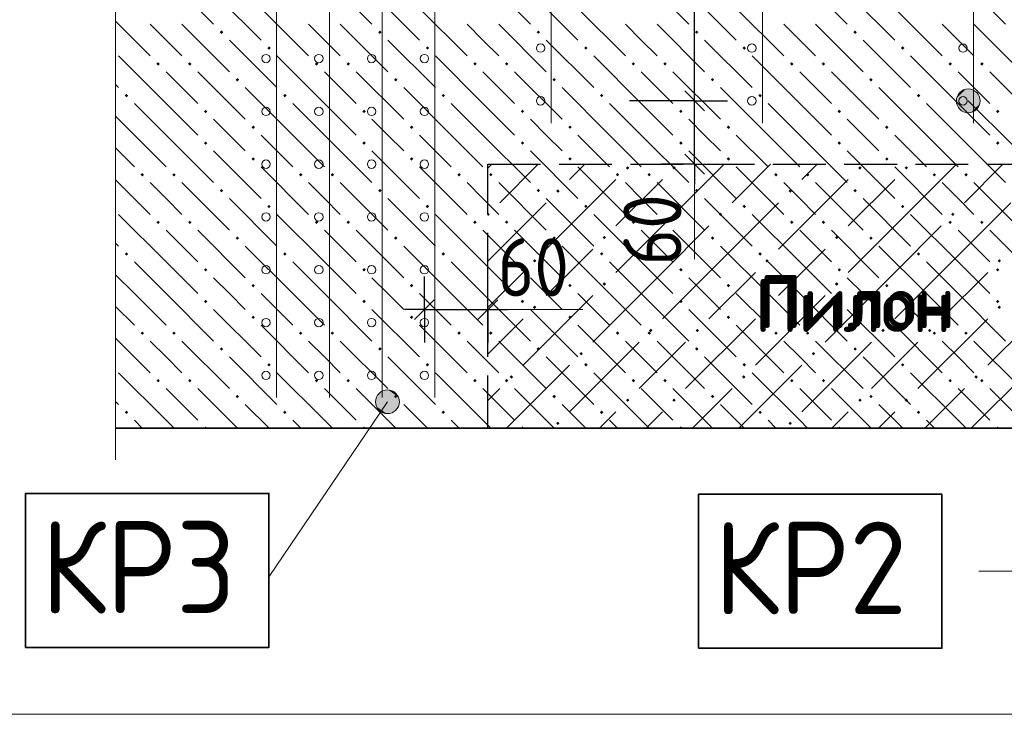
# Model space of a CAD drawing. Header units: millimetres. Extents: x 0 to 50400, y 0 to 35640.
# Tile 38 of 52: x 4166 to 8642, y 27123 to 30281. Entities that reach past the tile are written whole.
import ezdxf

# ---------------------------------------------------------------- set-up
doc = ezdxf.new("R2010")
doc.units = ezdxf.units.MM
doc.linetypes.add('______2', pattern=[324, 240, -84])
for name, color, linetype, lineweight in [('Standard', 7, 'Continuous', 25), ('ЖБ Перекрытие верхний уровень', 7, 'Continuous', 35), ('ЖБ Пилон', 7, 'Continuous', 35), ('Общий01', 7, 'Continuous', 13), ('Размерная линия_ общее', 7, 'Continuous', 13), ('Текст_ общее', 7, 'Continuous', 25)]:
    doc.layers.add(name, color=color, linetype=linetype, lineweight=lineweight)
doc.layers.add('Вспомогательная арматура', color=7, linetype='Continuous', lineweight=18, true_color=0x656565)
doc.layers.add('Поперечная арматура', color=7, linetype='Continuous', lineweight=18, true_color=0x5a2814)
doc.layers.add('Размерная выноска', color=7, linetype='Continuous')
doc.styles.add('ISOCPEUR', font='txt')

msp = doc.modelspace()

# ---------------------------------------------------------------- hatches: boundary and pattern name
at = {"layer": 'Standard', "linetype": 'Continuous', "lineweight": 13, "transparency": 33554687}
for points in [[(6921.5, 29607.5), (6929.3, 29615.3), (6937.1, 29607.5), (6929.3, 29599.7)], [(7132.7, 29607.5), (7140.5, 29615.3), (7148.3, 29607.5), (7140.5, 29599.7)], [(7977.5, 29607.5), (7985.3, 29615.3), (7993.1, 29607.5), (7985.3, 29599.7)], [(8188.7, 29607.5), (8196.5, 29615.3), (8204.3, 29607.5), (8196.5, 29599.7)], [(6604.7, 29501.9), (6612.5, 29509.7), (6620.3, 29501.9), (6612.5, 29494.1)], [(7660.7, 29501.9), (7668.5, 29509.7), (7676.3, 29501.9), (7668.5, 29494.1)], [(6294, 29402.4), (6295.7, 29404.1), (6303.5, 29396.3), (6295.7, 29388.5), (6294, 29390.2)], [(7343.9, 29396.3), (7351.7, 29404.1), (7359.5, 29396.3), (7351.7, 29388.5)], [(8399.9, 29396.3), (8407.7, 29404.1), (8415.5, 29396.3), (8407.7, 29388.5)], [(6815.9, 29290.7), (6823.7, 29298.5), (6831.5, 29290.7), (6823.7, 29282.9)], [(7871.9, 29290.7), (7879.7, 29298.5), (7887.5, 29290.7), (7879.7, 29282.9)], [(6499.1, 29185.1), (6506.9, 29192.9), (6514.7, 29185.1), (6506.9, 29177.3)], [(7555.1, 29185.1), (7562.9, 29192.9), (7570.7, 29185.1), (7562.9, 29177.3)], [(8611.1, 29185.1), (8618.9, 29192.9), (8626.7, 29185.1), (8618.9, 29177.3)], [(6815.9, 29079.5), (6823.7, 29087.3), (6831.5, 29079.5), (6823.7, 29071.7)], [(7871.9, 29079.5), (7879.7, 29087.3), (7887.5, 29079.5), (7879.7, 29071.7)], [(6499.1, 28973.9), (6506.9, 28981.7), (6514.7, 28973.9), (6506.9, 28966.1)], [(7555.1, 28973.9), (7562.9, 28981.7), (7570.7, 28973.9), (7562.9, 28966.1)], [(8611.1, 28973.9), (8618.9, 28981.7), (8626.7, 28973.9), (8618.9, 28966.1)], [(7027.1, 28868.3), (7034.9, 28876.1), (7042.7, 28868.3), (7034.9, 28860.5)], [(7238.3, 28868.3), (7246.1, 28876.1), (7253.9, 28868.3), (7246.1, 28860.5)], [(8083.1, 28868.3), (8090.9, 28876.1), (8098.7, 28868.3), (8090.9, 28860.5)], [(8294.3, 28868.3), (8302.1, 28876.1), (8309.9, 28868.3), (8302.1, 28860.5)], [(6710.3, 28762.7), (6718.1, 28770.5), (6725.9, 28762.7), (6718.1, 28754.9)], [(7766.3, 28762.7), (7774.1, 28770.5), (7781.9, 28762.7), (7774.1, 28754.9)], [(6393.5, 28657.1), (6401.3, 28664.9), (6409.1, 28657.1), (6401.3, 28649.3)], [(7449.5, 28657.1), (7457.3, 28664.9), (7465.1, 28657.1), (7457.3, 28649.3)], [(8505.5, 28657.1), (8513.3, 28664.9), (8521.1, 28657.1), (8513.3, 28649.3)], [(6921.5, 28551.5), (6929.3, 28559.3), (6937.1, 28551.5), (6929.3, 28543.7)], [(7132.7, 28551.5), (7140.5, 28559.3), (7148.3, 28551.5), (7140.5, 28543.7)], [(7977.5, 28551.5), (7985.3, 28559.3), (7993.1, 28551.5), (7985.3, 28543.7)], [(8188.7, 28551.5), (8196.5, 28559.3), (8204.3, 28551.5), (8196.5, 28543.7)], [(6604.7, 28445.9), (6612.5, 28453.7), (6620.3, 28445.9), (6612.5, 28438.1)], [(7660.7, 28445.9), (7668.5, 28453.7), (7676.3, 28445.9), (7668.5, 28438.1)]]:
    msp.add_hatch(color=7, dxfattribs=at).paths.add_polyline_path(points, flags=16)
at = {"layer": 'ЖБ Перекрытие верхний уровень', "linetype": 'Continuous', "lineweight": 18, "transparency": 33554687}
for points in [[(5075.9, 30224.3), (5083.7, 30232.1), (5091.5, 30224.3), (5083.7, 30216.5)], [(5795.9, 30224.3), (5803.7, 30232.1), (5811.5, 30224.3), (5803.7, 30216.5)], [(6515.9, 30224.3), (6523.7, 30232.1), (6531.5, 30224.3), (6523.7, 30216.5)], [(7235.9, 30224.3), (7243.7, 30232.1), (7251.5, 30224.3), (7243.7, 30216.5)], [(7955.9, 30224.3), (7963.7, 30232.1), (7971.5, 30224.3), (7963.7, 30216.5)], [(5291.9, 30152.3), (5299.7, 30160.1), (5307.5, 30152.3), (5299.7, 30144.5)], [(6011.9, 30152.3), (6019.7, 30160.1), (6027.5, 30152.3), (6019.7, 30144.5)], [(6731.9, 30152.3), (6739.7, 30160.1), (6747.5, 30152.3), (6739.7, 30144.5)], [(7451.9, 30152.3), (7459.7, 30160.1), (7467.5, 30152.3), (7459.7, 30144.5)], [(8171.9, 30152.3), (8179.7, 30160.1), (8187.5, 30152.3), (8179.7, 30144.5)], [(4787.9, 30080.3), (4795.7, 30088.1), (4803.5, 30080.3), (4795.7, 30072.5)], [(4931.9, 30080.3), (4939.7, 30088.1), (4947.5, 30080.3), (4939.7, 30072.5)], [(5507.9, 30080.3), (5515.7, 30088.1), (5523.5, 30080.3), (5515.7, 30072.5)], [(5651.9, 30080.3), (5659.7, 30088.1), (5667.5, 30080.3), (5659.7, 30072.5)], [(6227.9, 30080.3), (6235.7, 30088.1), (6243.5, 30080.3), (6235.7, 30072.5)], [(6371.9, 30080.3), (6379.7, 30088.1), (6387.5, 30080.3), (6379.7, 30072.5)], [(6947.9, 30080.3), (6955.7, 30088.1), (6963.5, 30080.3), (6955.7, 30072.5)], [(7091.9, 30080.3), (7099.7, 30088.1), (7107.5, 30080.3), (7099.7, 30072.5)], [(7667.9, 30080.3), (7675.7, 30088.1), (7683.5, 30080.3), (7675.7, 30072.5)], [(7811.9, 30080.3), (7819.7, 30088.1), (7827.5, 30080.3), (7819.7, 30072.5)], [(8387.9, 30080.3), (8395.7, 30088.1), (8403.5, 30080.3), (8395.7, 30072.5)], [(8531.9, 30080.3), (8539.7, 30088.1), (8547.5, 30080.3), (8539.7, 30072.5)], [(5147.9, 30008.3), (5155.7, 30016.1), (5163.5, 30008.3), (5155.7, 30000.5)], [(5867.9, 30008.3), (5875.7, 30016.1), (5883.5, 30008.3), (5875.7, 30000.5)], [(6587.9, 30008.3), (6595.7, 30016.1), (6603.5, 30008.3), (6595.7, 30000.5)], [(7307.9, 30008.3), (7315.7, 30016.1), (7323.5, 30008.3), (7315.7, 30000.5)], [(8027.9, 30008.3), (8035.7, 30016.1), (8043.5, 30008.3), (8035.7, 30000.5)], [(4643.9, 29936.3), (4651.7, 29944.1), (4659.5, 29936.3), (4651.7, 29928.5)], [(5363.9, 29936.3), (5371.7, 29944.1), (5379.5, 29936.3), (5371.7, 29928.5)], [(6083.9, 29936.3), (6091.7, 29944.1), (6099.5, 29936.3), (6091.7, 29928.5)], [(6803.9, 29936.3), (6811.7, 29944.1), (6819.5, 29936.3), (6811.7, 29928.5)], [(7523.9, 29936.3), (7531.7, 29944.1), (7539.5, 29936.3), (7531.7, 29928.5)], [(8243.9, 29936.3), (8251.7, 29944.1), (8259.5, 29936.3), (8251.7, 29928.5)], [(5003.9, 29864.3), (5011.7, 29872.1), (5019.5, 29864.3), (5011.7, 29856.5)], [(5723.9, 29864.3), (5731.7, 29872.1), (5739.5, 29864.3), (5731.7, 29856.5)], [(6443.9, 29864.3), (6451.7, 29872.1), (6459.5, 29864.3), (6451.7, 29856.5)], [(7163.9, 29864.3), (7171.7, 29872.1), (7179.5, 29864.3), (7171.7, 29856.5)], [(7883.9, 29864.3), (7891.7, 29872.1), (7899.5, 29864.3), (7891.7, 29856.5)], [(8603.9, 29864.3), (8611.7, 29872.1), (8619.5, 29864.3), (8611.7, 29856.5)], [(5219.9, 29792.3), (5227.7, 29800.1), (5235.5, 29792.3), (5227.7, 29784.5)], [(5939.9, 29792.3), (5947.7, 29800.1), (5955.5, 29792.3), (5947.7, 29784.5)], [(6659.9, 29792.3), (6667.7, 29800.1), (6675.5, 29792.3), (6667.7, 29784.5)], [(7379.9, 29792.3), (7387.7, 29800.1), (7395.5, 29792.3), (7387.7, 29784.5)], [(8099.9, 29792.3), (8107.7, 29800.1), (8115.5, 29792.3), (8107.7, 29784.5)], [(5003.9, 29720.3), (5011.7, 29728.1), (5019.5, 29720.3), (5011.7, 29712.5)], [(5723.9, 29720.3), (5731.7, 29728.1), (5739.5, 29720.3), (5731.7, 29712.5)], [(6443.9, 29720.3), (6451.7, 29728.1), (6459.5, 29720.3), (6451.7, 29712.5)], [(7163.9, 29720.3), (7171.7, 29728.1), (7179.5, 29720.3), (7171.7, 29712.5)], [(7883.9, 29720.3), (7891.7, 29728.1), (7899.5, 29720.3), (7891.7, 29712.5)], [(8603.9, 29720.3), (8611.7, 29728.1), (8619.5, 29720.3), (8611.7, 29712.5)], [(5219.9, 29648.3), (5227.7, 29656.1), (5235.5, 29648.3), (5227.7, 29640.5)], [(5939.9, 29648.3), (5947.7, 29656.1), (5955.5, 29648.3), (5947.7, 29640.5)], [(6659.9, 29648.3), (6667.7, 29656.1), (6675.5, 29648.3), (6667.7, 29640.5)], [(7379.9, 29648.3), (7387.7, 29656.1), (7395.5, 29648.3), (7387.7, 29640.5)], [(8099.9, 29648.3), (8107.7, 29656.1), (8115.5, 29648.3), (8107.7, 29640.5)], [(4715.9, 29576.3), (4723.7, 29584.1), (4731.5, 29576.3), (4723.7, 29568.5)], [(4859.9, 29576.3), (4867.7, 29584.1), (4875.5, 29576.3), (4867.7, 29568.5)], [(5435.9, 29576.3), (5443.7, 29584.1), (5451.5, 29576.3), (5443.7, 29568.5)], [(5579.9, 29576.3), (5587.7, 29584.1), (5595.5, 29576.3), (5587.7, 29568.5)], [(6155.9, 29576.3), (6163.7, 29584.1), (6171.5, 29576.3), (6163.7, 29568.5)], [(6299.9, 29576.3), (6307.7, 29584.1), (6315.5, 29576.3), (6307.7, 29568.5)], [(6875.9, 29576.3), (6883.7, 29584.1), (6891.5, 29576.3), (6883.7, 29568.5)], [(7019.9, 29576.3), (7027.7, 29584.1), (7035.5, 29576.3), (7027.7, 29568.5)], [(7595.9, 29576.3), (7603.7, 29584.1), (7611.5, 29576.3), (7603.7, 29568.5)], [(7739.9, 29576.3), (7747.7, 29584.1), (7755.5, 29576.3), (7747.7, 29568.5)], [(8315.9, 29576.3), (8323.7, 29584.1), (8331.5, 29576.3), (8323.7, 29568.5)], [(8459.9, 29576.3), (8467.7, 29584.1), (8475.5, 29576.3), (8467.7, 29568.5)], [(5075.9, 29504.3), (5083.7, 29512.1), (5091.5, 29504.3), (5083.7, 29496.5)], [(5795.9, 29504.3), (5803.7, 29512.1), (5811.5, 29504.3), (5803.7, 29496.5)], [(6515.9, 29504.3), (6523.7, 29512.1), (6531.5, 29504.3), (6523.7, 29496.5)], [(7235.9, 29504.3), (7243.7, 29512.1), (7251.5, 29504.3), (7243.7, 29496.5)], [(7955.9, 29504.3), (7963.7, 29512.1), (7971.5, 29504.3), (7963.7, 29496.5)], [(5291.9, 29432.3), (5299.7, 29440.1), (5307.5, 29432.3), (5299.7, 29424.5)], [(6011.9, 29432.3), (6019.7, 29440.1), (6027.5, 29432.3), (6019.7, 29424.5)], [(6731.9, 29432.3), (6739.7, 29440.1), (6747.5, 29432.3), (6739.7, 29424.5)], [(7451.9, 29432.3), (7459.7, 29440.1), (7467.5, 29432.3), (7459.7, 29424.5)], [(8171.9, 29432.3), (8179.7, 29440.1), (8187.5, 29432.3), (8179.7, 29424.5)], [(4787.9, 29360.3), (4795.7, 29368.1), (4803.5, 29360.3), (4795.7, 29352.5)], [(4931.9, 29360.3), (4939.7, 29368.1), (4947.5, 29360.3), (4939.7, 29352.5)], [(5507.9, 29360.3), (5515.7, 29368.1), (5523.5, 29360.3), (5515.7, 29352.5)], [(5651.9, 29360.3), (5659.7, 29368.1), (5667.5, 29360.3), (5659.7, 29352.5)], [(6227.9, 29360.3), (6235.7, 29368.1), (6243.5, 29360.3), (6235.7, 29352.5)], [(6371.9, 29360.3), (6379.7, 29368.1), (6387.5, 29360.3), (6379.7, 29352.5)], [(6947.9, 29360.3), (6955.7, 29368.1), (6963.5, 29360.3), (6955.7, 29352.5)], [(7091.9, 29360.3), (7099.7, 29368.1), (7107.5, 29360.3), (7099.7, 29352.5)], [(7667.9, 29360.3), (7675.7, 29368.1), (7683.5, 29360.3), (7675.7, 29352.5)], [(7811.9, 29360.3), (7819.7, 29368.1), (7827.5, 29360.3), (7819.7, 29352.5)], [(8387.9, 29360.3), (8395.7, 29368.1), (8403.5, 29360.3), (8395.7, 29352.5)], [(8531.9, 29360.3), (8539.7, 29368.1), (8547.5, 29360.3), (8539.7, 29352.5)], [(5147.9, 29288.3), (5155.7, 29296.1), (5163.5, 29288.3), (5155.7, 29280.5)], [(5867.9, 29288.3), (5875.7, 29296.1), (5883.5, 29288.3), (5875.7, 29280.5)], [(6587.9, 29288.3), (6595.7, 29296.1), (6603.5, 29288.3), (6595.7, 29280.5)], [(7307.9, 29288.3), (7315.7, 29296.1), (7323.5, 29288.3), (7315.7, 29280.5)], [(8027.9, 29288.3), (8035.7, 29296.1), (8043.5, 29288.3), (8035.7, 29280.5)], [(4643.9, 29216.3), (4651.7, 29224.1), (4659.5, 29216.3), (4651.7, 29208.5)], [(5363.9, 29216.3), (5371.7, 29224.1), (5379.5, 29216.3), (5371.7, 29208.5)], [(6083.9, 29216.3), (6091.7, 29224.1), (6099.5, 29216.3), (6091.7, 29208.5)], [(6803.9, 29216.3), (6811.7, 29224.1), (6819.5, 29216.3), (6811.7, 29208.5)], [(7523.9, 29216.3), (7531.7, 29224.1), (7539.5, 29216.3), (7531.7, 29208.5)], [(8243.9, 29216.3), (8251.7, 29224.1), (8259.5, 29216.3), (8251.7, 29208.5)], [(5003.9, 29144.3), (5011.7, 29152.1), (5019.5, 29144.3), (5011.7, 29136.5)], [(5723.9, 29144.3), (5731.7, 29152.1), (5739.5, 29144.3), (5731.7, 29136.5)], [(6443.9, 29144.3), (6451.7, 29152.1), (6459.5, 29144.3), (6451.7, 29136.5)], [(7163.9, 29144.3), (7171.7, 29152.1), (7179.5, 29144.3), (7171.7, 29136.5)], [(7883.9, 29144.3), (7891.7, 29152.1), (7899.5, 29144.3), (7891.7, 29136.5)], [(8603.9, 29144.3), (8611.7, 29152.1), (8619.5, 29144.3), (8611.7, 29136.5)], [(5219.9, 29072.3), (5227.7, 29080.1), (5235.5, 29072.3), (5227.7, 29064.5)], [(5939.9, 29072.3), (5947.7, 29080.1), (5955.5, 29072.3), (5947.7, 29064.5)], [(6659.9, 29072.3), (6667.7, 29080.1), (6675.5, 29072.3), (6667.7, 29064.5)], [(7379.9, 29072.3), (7387.7, 29080.1), (7395.5, 29072.3), (7387.7, 29064.5)], [(8099.9, 29072.3), (8107.7, 29080.1), (8115.5, 29072.3), (8107.7, 29064.5)], [(5003.9, 29000.3), (5011.7, 29008.1), (5019.5, 29000.3), (5011.7, 28992.5)], [(5723.9, 29000.3), (5731.7, 29008.1), (5739.5, 29000.3), (5731.7, 28992.5)], [(6443.9, 29000.3), (6451.7, 29008.1), (6459.5, 29000.3), (6451.7, 28992.5)], [(7163.9, 29000.3), (7171.7, 29008.1), (7179.5, 29000.3), (7171.7, 28992.5)], [(7883.9, 29000.3), (7891.7, 29008.1), (7899.5, 29000.3), (7891.7, 28992.5)], [(8603.9, 29000.3), (8611.7, 29008.1), (8619.5, 29000.3), (8611.7, 28992.5)], [(5219.9, 28928.3), (5227.7, 28936.1), (5235.5, 28928.3), (5227.7, 28920.5)], [(5939.9, 28928.3), (5947.7, 28936.1), (5955.5, 28928.3), (5947.7, 28920.5)], [(6659.9, 28928.3), (6667.7, 28936.1), (6675.5, 28928.3), (6667.7, 28920.5)], [(7379.9, 28928.3), (7387.7, 28936.1), (7395.5, 28928.3), (7387.7, 28920.5)], [(8099.9, 28928.3), (8107.7, 28936.1), (8115.5, 28928.3), (8107.7, 28920.5)], [(4715.9, 28856.3), (4723.7, 28864.1), (4731.5, 28856.3), (4723.7, 28848.5)], [(4859.9, 28856.3), (4867.7, 28864.1), (4875.5, 28856.3), (4867.7, 28848.5)], [(5435.9, 28856.3), (5443.7, 28864.1), (5451.5, 28856.3), (5443.7, 28848.5)], [(5579.9, 28856.3), (5587.7, 28864.1), (5595.5, 28856.3), (5587.7, 28848.5)], [(6155.9, 28856.3), (6163.7, 28864.1), (6171.5, 28856.3), (6163.7, 28848.5)], [(6299.9, 28856.3), (6307.7, 28864.1), (6315.5, 28856.3), (6307.7, 28848.5)], [(6875.9, 28856.3), (6883.7, 28864.1), (6891.5, 28856.3), (6883.7, 28848.5)], [(7019.9, 28856.3), (7027.7, 28864.1), (7035.5, 28856.3), (7027.7, 28848.5)], [(7595.9, 28856.3), (7603.7, 28864.1), (7611.5, 28856.3), (7603.7, 28848.5)], [(7739.9, 28856.3), (7747.7, 28864.1), (7755.5, 28856.3), (7747.7, 28848.5)], [(8315.9, 28856.3), (8323.7, 28864.1), (8331.5, 28856.3), (8323.7, 28848.5)], [(8459.9, 28856.3), (8467.7, 28864.1), (8475.5, 28856.3), (8467.7, 28848.5)], [(5075.9, 28784.3), (5083.7, 28792.1), (5091.5, 28784.3), (5083.7, 28776.5)], [(5795.9, 28784.3), (5803.7, 28792.1), (5811.5, 28784.3), (5803.7, 28776.5)], [(6515.9, 28784.3), (6523.7, 28792.1), (6531.5, 28784.3), (6523.7, 28776.5)], [(7235.9, 28784.3), (7243.7, 28792.1), (7251.5, 28784.3), (7243.7, 28776.5)], [(7955.9, 28784.3), (7963.7, 28792.1), (7971.5, 28784.3), (7963.7, 28776.5)], [(5291.9, 28712.3), (5299.7, 28720.1), (5307.5, 28712.3), (5299.7, 28704.5)], [(6011.9, 28712.3), (6019.7, 28720.1), (6027.5, 28712.3), (6019.7, 28704.5)], [(6731.9, 28712.3), (6739.7, 28720.1), (6747.5, 28712.3), (6739.7, 28704.5)], [(7451.9, 28712.3), (7459.7, 28720.1), (7467.5, 28712.3), (7459.7, 28704.5)], [(8171.9, 28712.3), (8179.7, 28720.1), (8187.5, 28712.3), (8179.7, 28704.5)], [(4787.9, 28640.3), (4795.7, 28648.1), (4803.5, 28640.3), (4795.7, 28632.5)], [(4931.9, 28640.3), (4939.7, 28648.1), (4947.5, 28640.3), (4939.7, 28632.5)], [(5507.9, 28640.3), (5515.7, 28648.1), (5523.5, 28640.3), (5515.7, 28632.5)], [(5651.9, 28640.3), (5659.7, 28648.1), (5667.5, 28640.3), (5659.7, 28632.5)], [(6227.9, 28640.3), (6235.7, 28648.1), (6243.5, 28640.3), (6235.7, 28632.5)], [(6371.9, 28640.3), (6379.7, 28648.1), (6387.5, 28640.3), (6379.7, 28632.5)], [(6947.9, 28640.3), (6955.7, 28648.1), (6963.5, 28640.3), (6955.7, 28632.5)], [(7091.9, 28640.3), (7099.7, 28648.1), (7107.5, 28640.3), (7099.7, 28632.5)], [(7667.9, 28640.3), (7675.7, 28648.1), (7683.5, 28640.3), (7675.7, 28632.5)], [(7811.9, 28640.3), (7819.7, 28648.1), (7827.5, 28640.3), (7819.7, 28632.5)], [(8387.9, 28640.3), (8395.7, 28648.1), (8403.5, 28640.3), (8395.7, 28632.5)], [(8531.9, 28640.3), (8539.7, 28648.1), (8547.5, 28640.3), (8539.7, 28632.5)], [(5147.9, 28568.3), (5155.7, 28576.1), (5163.5, 28568.3), (5155.7, 28560.5)], [(5867.9, 28568.3), (5875.7, 28576.1), (5883.5, 28568.3), (5875.7, 28560.5)], [(6587.9, 28568.3), (6595.7, 28576.1), (6603.5, 28568.3), (6595.7, 28560.5)], [(7307.9, 28568.3), (7315.7, 28576.1), (7323.5, 28568.3), (7315.7, 28560.5)], [(8027.9, 28568.3), (8035.7, 28576.1), (8043.5, 28568.3), (8035.7, 28560.5)], [(4643.9, 28496.3), (4651.7, 28504.1), (4659.5, 28496.3), (4651.7, 28488.5)], [(5363.9, 28496.3), (5371.7, 28504.1), (5379.5, 28496.3), (5371.7, 28488.5)], [(6083.9, 28496.3), (6091.7, 28504.1), (6099.5, 28496.3), (6091.7, 28488.5)], [(6803.9, 28496.3), (6811.7, 28504.1), (6819.5, 28496.3), (6811.7, 28488.5)], [(7523.9, 28496.3), (7531.7, 28504.1), (7539.5, 28496.3), (7531.7, 28488.5)], [(8243.9, 28496.3), (8251.7, 28504.1), (8259.5, 28496.3), (8251.7, 28488.5)], [(5003.9, 28424.3), (5011.7, 28432.1), (5019.5, 28424.3)], [(5723.9, 28424.3), (5731.7, 28432.1), (5739.5, 28424.3)], [(6443.9, 28424.3), (6451.7, 28432.1), (6459.5, 28424.3)], [(7163.9, 28424.3), (7171.7, 28432.1), (7179.5, 28424.3)], [(7883.9, 28424.3), (7891.7, 28432.1), (7899.5, 28424.3)], [(8603.9, 28424.3), (8611.7, 28432.1), (8619.5, 28424.3)]]:
    msp.add_hatch(color=7, dxfattribs=at).paths.add_polyline_path(points, flags=16)
at = {"layer": 'Общий01', "linetype": 'Continuous', "lineweight": 13, "transparency": 33554687}
for points in [[(8426.1, 29926), (8464.3, 29964.2), (8439.8, 29950.4)], [(8464.3, 29964.2), (8426.1, 29926), (8426.1, 29898.5)], [(8464.3, 29964.2), (8426.1, 29898.5), (8491.8, 29964.2)], [(8491.8, 29964.2), (8426.1, 29898.5), (8439.8, 29874.1)], [(8491.8, 29964.2), (8439.8, 29874.1), (8516.2, 29950.4)], [(8516.2, 29950.4), (8439.8, 29874.1), (8464.3, 29860.3)], [(8516.2, 29950.4), (8464.3, 29860.3), (8530, 29926)], [(8530, 29926), (8464.3, 29860.3), (8491.8, 29860.3)], [(8530, 29926), (8491.8, 29860.3), (8530, 29898.5)], [(8530, 29898.5), (8491.8, 29860.3), (8516.2, 29874.1)], [(5886.4, 28567.6), (5841.7, 28597.8), (5814.7, 28592.6)], [(5841.7, 28597.8), (5886.4, 28567.6), (5868.3, 28589)], [(5882.7, 28514), (5793.3, 28574.5), (5784.4, 28547.9)], [(5891.6, 28540.6), (5814.7, 28592.6), (5793.3, 28574.5)], [(5891.6, 28540.6), (5793.3, 28574.5), (5882.7, 28514)], [(5886.4, 28567.6), (5814.7, 28592.6), (5891.6, 28540.6)], [(5882.7, 28514), (5784.4, 28547.9), (5861.3, 28495.9)], [(5861.3, 28495.9), (5784.4, 28547.9), (5789.6, 28520.9)], [(5861.3, 28495.9), (5789.6, 28520.9), (5834.3, 28490.6)], [(5834.3, 28490.6), (5789.6, 28520.9), (5807.8, 28499.5)]]:
    msp.add_hatch(color=7, dxfattribs=at).paths.add_polyline_path(points)

# ---------------------------------------------------------------- linework, layer by layer
at = {"layer": 'Standard', "color": 7, "linetype": 'Continuous', "lineweight": -3, "transparency": 33554687}
for p, q in [((7234.3, 29912.2), (7234.3, 30632.2)), ((7234.3, 29624.3), (7234.3, 29912.2)), ((7234.3, 29624.3), (7234.3, 29534.2)), ((6006, 28963.3), (5916, 28963.3)), ((6006, 28963.3), (6294, 28963.3)), ((6294, 28963.3), (6384, 28963.3))]:
    msp.add_line(p, q, dxfattribs=at)
at = {"layer": 'Standard', "color": 7, "linetype": 'Continuous', "lineweight": 25, "transparency": 33554687}
for p, q in [((7279.3, 29867.2), (7189.3, 29957.2)), ((7279.3, 29579.2), (7189.3, 29669.2)), ((5961, 28918.3), (6051, 29008.3)), ((6249, 28918.3), (6339, 29008.3))]:
    msp.add_line(p, q, dxfattribs=at)
at = {"layer": 'Standard', "color": 251, "linetype": 'Continuous', "lineweight": -3, "true_color": 0x656565, "transparency": 33554687}
for p, q in [((7234.3, 29912.2), (7084.3, 29912.2)), ((7234.3, 29912.2), (7384.3, 29912.2)), ((7234.3, 29624.3), (7084.3, 29624.3)), ((7234.3, 29624.3), (7384.3, 29624.3)), ((7234.3, 29624.3), (7234.3, 29624.3)), ((6006, 28963.3), (6006, 29113.3)), ((6294, 28963.3), (6294, 29113.3)), ((6006, 28963.3), (6006, 29011.1)), ((6006, 28963.3), (6006, 28813.3)), ((6294, 28963.3), (6294, 28994)), ((6294, 28963.3), (6294, 28813.3))]:
    msp.add_line(p, q, dxfattribs=at)
at = {"layer": 'Standard', "color": 253, "linetype": 'Continuous', "lineweight": 13, "true_color": 0xa0a0a0, "transparency": 33554687}
for p, q in [((6294, 29605.8), (6312.5, 29624.3)), ((6523.7, 29624.3), (6348.5, 29449.1)), ((6734.9, 29624.3), (6665.3, 29554.7)), ((7087.7, 29343.5), (7368.5, 29624.3)), ((7579.7, 29624.3), (7404.5, 29449.1)), ((7790.9, 29624.3), (7721.3, 29554.7)), ((8143.7, 29343.5), (8424.5, 29624.3)), ((8635.7, 29624.3), (8460.5, 29449.1)), ((6876.5, 29554.7), (6559.7, 29237.9)), ((7087.7, 29554.7), (6876.5, 29343.5)), ((7932.5, 29554.7), (7615.7, 29237.9)), ((8143.7, 29554.7), (7932.5, 29343.5)), ((6294, 29183.4), (6559.7, 29449.1)), ((7298.9, 29132.3), (7615.7, 29449.1)), ((8354.9, 29132.3), (8671.7, 29449.1)), ((7087.7, 29343.5), (6876.5, 29132.3)), ((7298.9, 29343.5), (7087.7, 29132.3)), ((8143.7, 29343.5), (7932.5, 29132.3)), ((8354.9, 29343.5), (8143.7, 29132.3)), ((6665.3, 29132.3), (6770.9, 29237.9)), ((7721.3, 29132.3), (7826.9, 29237.9)), ((6454.1, 29132.3), (6294, 28972.2)), ((6559.7, 29026.7), (6665.3, 29132.3)), ((7087.7, 29132.3), (6770.9, 28815.5)), ((7298.9, 29132.3), (7087.7, 28921.1)), ((7510.1, 29132.3), (7298.9, 28921.1)), ((7615.7, 29026.7), (7721.3, 29132.3)), ((8143.7, 29132.3), (7826.9, 28815.5)), ((8354.9, 29132.3), (8143.7, 28921.1)), ((8566.1, 29132.3), (8354.9, 28921.1)), ((6770.9, 29026.7), (6454.1, 28709.9)), ((7826.9, 29026.7), (7510.1, 28709.9)), ((8882.9, 29026.7), (8566.1, 28709.9)), ((6454.1, 28921.1), (6294, 28761)), ((7510.1, 28921.1), (7193.3, 28604.3)), ((8566.1, 28921.1), (8249.3, 28604.3)), ((6982.1, 28815.5), (6665.3, 28498.7)), ((7087.7, 28709.9), (7193.3, 28815.5)), ((8038.1, 28815.5), (7721.3, 28498.7)), ((8143.7, 28709.9), (8249.3, 28815.5)), ((6665.3, 28709.9), (6379.7, 28424.3)), ((6982.1, 28604.3), (7087.7, 28709.9)), ((7721.3, 28709.9), (7435.7, 28424.3)), ((8038.1, 28604.3), (8143.7, 28709.9)), ((8777.3, 28709.9), (8491.7, 28424.3)), ((6294, 28549.8), (6348.5, 28604.3)), ((7224.5, 28424.3), (7404.5, 28604.3)), ((8280.5, 28424.3), (8460.5, 28604.3)), ((6876.5, 28498.7), (6802.1, 28424.3)), ((7087.7, 28498.7), (7013.3, 28424.3)), ((7932.5, 28498.7), (7858.1, 28424.3)), ((8143.7, 28498.7), (8069.3, 28424.3))]:
    msp.add_line(p, q, dxfattribs=at)
at = {"layer": 'Standard', "color": 254, "linetype": 'Continuous', "lineweight": 18, "true_color": 0xc4c4ff, "transparency": 33554687}
msp.add_lwpolyline([(4122.2, 27123.4), (11569.3, 27123.4), (11569.3, 31675.8), (4122.2, 31675.8), (4122.2, 27123.4)], dxfattribs=at)
at = {"layer": 'Standard', "color": 251, "linetype": 'Continuous', "lineweight": -3, "true_color": 0x656565, "transparency": 33554687}
msp.add_lwpolyline([(7234.3, 29912.2), (7214.5, 29912.2), (7214.5, 29912.2), (6938.4, 29912.2)], dxfattribs=at)
at = {"layer": 'Вспомогательная арматура', "color": 251, "linetype": 'Continuous', "lineweight": 18, "true_color": 0x656565, "transparency": 33554687}
for p, q in [((5334, 30925), (5334, 28563.4)), ((5334, 30925), (5334, 28563.4)), ((5574, 30925), (5574, 28563.4)), ((5574, 30925), (5574, 28563.4)), ((5814, 30925), (5814, 28563.4)), ((5814, 30925), (5814, 28563.4)), ((6054, 30925), (6054, 28563.4)), ((6054, 30925), (6054, 28563.4)), ((6582, 29811.5), (6582, 30733.1)), ((6582, 29811.5), (6582, 30733.1)), ((7542, 29811.5), (7542, 30733.1)), ((7542, 29811.5), (7542, 30733.1)), ((8502, 29811.5), (8502, 30733.1)), ((8502, 29811.5), (8502, 30733.1))]:
    msp.add_line(p, q, dxfattribs=at)
at = {"layer": 'ЖБ Перекрытие верхний уровень', "color": 9, "linetype": 'Continuous', "lineweight": 18, "true_color": 0xc7c7c7, "transparency": 33554687}
for p, q in [((4831.7, 30476.3), (5047.7, 30260.3)), ((5551.7, 30476.3), (5767.7, 30260.3)), ((6271.7, 30476.3), (6487.7, 30260.3)), ((6991.7, 30476.3), (7207.7, 30260.3)), ((7711.7, 30476.3), (7927.7, 30260.3)), ((8431.7, 30476.3), (8647.7, 30260.3)), ((5047.7, 30404.3), (5263.7, 30188.3)), ((5767.7, 30404.3), (5983.7, 30188.3)), ((6487.7, 30404.3), (6703.7, 30188.3)), ((7207.7, 30404.3), (7423.7, 30188.3)), ((7927.7, 30404.3), (8143.7, 30188.3)), ((5263.7, 30332.3), (5479.7, 30116.3)), ((5983.7, 30332.3), (6199.7, 30116.3)), ((6703.7, 30332.3), (6919.7, 30116.3)), ((7423.7, 30332.3), (7639.7, 30116.3)), ((8143.7, 30332.3), (8359.7, 30116.3)), ((4602.2, 30273.9), (4759.7, 30116.3)), ((4831.7, 30188.3), (4759.7, 30260.3)), ((4903.7, 30260.3), (5119.7, 30044.3)), ((5551.7, 30188.3), (5479.7, 30260.3)), ((5623.7, 30260.3), (5839.7, 30044.3)), ((6271.7, 30188.3), (6199.7, 30260.3)), ((6343.7, 30260.3), (6559.7, 30044.3)), ((6991.7, 30188.3), (6919.7, 30260.3)), ((7063.7, 30260.3), (7279.7, 30044.3)), ((7711.7, 30188.3), (7639.7, 30260.3)), ((7783.7, 30260.3), (7999.7, 30044.3)), ((8431.7, 30188.3), (8359.7, 30260.3)), ((8503.7, 30260.3), (8719.7, 30044.3)), ((4903.7, 30116.3), (4831.7, 30188.3)), ((5119.7, 30188.3), (5335.7, 29972.3)), ((5623.7, 30116.3), (5551.7, 30188.3)), ((5839.7, 30188.3), (6055.7, 29972.3)), ((6343.7, 30116.3), (6271.7, 30188.3)), ((6559.7, 30188.3), (6775.7, 29972.3)), ((7063.7, 30116.3), (6991.7, 30188.3)), ((7279.7, 30188.3), (7495.7, 29972.3)), ((7783.7, 30116.3), (7711.7, 30188.3)), ((7999.7, 30188.3), (8215.7, 29972.3)), ((8503.7, 30116.3), (8431.7, 30188.3)), ((4831.7, 29900.3), (4615.7, 30116.3)), ((5551.7, 29900.3), (5335.7, 30116.3)), ((6271.7, 29900.3), (6055.7, 30116.3)), ((6991.7, 29900.3), (6775.7, 30116.3)), ((7711.7, 29900.3), (7495.7, 30116.3)), ((8431.7, 29900.3), (8215.7, 30116.3)), ((4831.7, 30044.3), (4975.7, 29900.3)), ((4975.7, 30044.3), (5191.7, 29828.3)), ((5551.7, 30044.3), (5695.7, 29900.3)), ((5695.7, 30044.3), (5911.7, 29828.3)), ((6271.7, 30044.3), (6415.7, 29900.3)), ((6415.7, 30044.3), (6631.7, 29828.3)), ((6991.7, 30044.3), (7135.7, 29900.3)), ((7135.7, 30044.3), (7351.7, 29828.3)), ((7711.7, 30044.3), (7855.7, 29900.3)), ((7855.7, 30044.3), (8071.7, 29828.3)), ((8431.7, 30044.3), (8575.7, 29900.3)), ((8575.7, 30044.3), (8791.7, 29828.3)), ((4602.2, 29985.9), (4615.7, 29972.3)), ((5407.7, 29756.3), (5191.7, 29972.3)), ((6127.7, 29756.3), (5911.7, 29972.3)), ((6847.7, 29756.3), (6631.7, 29972.3)), ((7567.7, 29756.3), (7351.7, 29972.3)), ((8287.7, 29756.3), (8071.7, 29972.3)), ((4687.7, 29900.3), (4831.7, 29756.3)), ((4831.7, 29900.3), (4975.7, 29756.3)), ((5407.7, 29900.3), (5551.7, 29756.3)), ((5551.7, 29900.3), (5695.7, 29756.3)), ((6127.7, 29900.3), (6271.7, 29756.3)), ((6271.7, 29900.3), (6415.7, 29756.3)), ((6847.7, 29900.3), (6991.7, 29756.3)), ((6991.7, 29900.3), (7135.7, 29756.3)), ((7567.7, 29900.3), (7711.7, 29756.3)), ((7711.7, 29900.3), (7855.7, 29756.3)), ((8287.7, 29900.3), (8431.7, 29756.3)), ((8431.7, 29900.3), (8575.7, 29756.3)), ((4687.7, 29756.3), (4602.2, 29841.9)), ((5119.7, 29756.3), (5047.7, 29828.3)), ((5839.7, 29756.3), (5767.7, 29828.3)), ((6559.7, 29756.3), (6487.7, 29828.3)), ((7279.7, 29756.3), (7207.7, 29828.3)), ((7999.7, 29756.3), (7927.7, 29828.3)), ((4687.7, 29756.3), (4831.7, 29612.3)), ((4831.7, 29756.3), (5047.7, 29540.3)), ((5191.7, 29684.3), (5119.7, 29756.3)), ((5263.7, 29756.3), (5407.7, 29612.3)), ((5407.7, 29756.3), (5551.7, 29612.3)), ((5551.7, 29756.3), (5767.7, 29540.3)), ((5911.7, 29684.3), (5839.7, 29756.3)), ((5983.7, 29756.3), (6127.7, 29612.3)), ((6127.7, 29756.3), (6271.7, 29612.3)), ((6271.7, 29756.3), (6487.7, 29540.3)), ((6631.7, 29684.3), (6559.7, 29756.3)), ((6703.7, 29756.3), (6847.7, 29612.3)), ((6847.7, 29756.3), (6991.7, 29612.3)), ((6991.7, 29756.3), (7207.7, 29540.3)), ((7351.7, 29684.3), (7279.7, 29756.3)), ((7423.7, 29756.3), (7567.7, 29612.3)), ((7567.7, 29756.3), (7711.7, 29612.3)), ((7711.7, 29756.3), (7927.7, 29540.3)), ((8071.7, 29684.3), (7999.7, 29756.3)), ((8143.7, 29756.3), (8287.7, 29612.3)), ((8287.7, 29756.3), (8431.7, 29612.3)), ((8431.7, 29756.3), (8647.7, 29540.3)), ((4602.2, 29697.9), (4687.7, 29612.3)), ((5047.7, 29684.3), (5263.7, 29468.3)), ((5767.7, 29684.3), (5983.7, 29468.3)), ((6487.7, 29684.3), (6703.7, 29468.3)), ((7207.7, 29684.3), (7423.7, 29468.3)), ((7927.7, 29684.3), (8143.7, 29468.3)), ((5263.7, 29612.3), (5479.7, 29396.3)), ((5983.7, 29612.3), (6199.7, 29396.3)), ((6703.7, 29612.3), (6919.7, 29396.3)), ((7423.7, 29612.3), (7639.7, 29396.3)), ((8143.7, 29612.3), (8359.7, 29396.3)), ((4602.2, 29553.9), (4759.7, 29396.3)), ((4831.7, 29468.3), (4759.7, 29540.3)), ((4903.7, 29540.3), (5119.7, 29324.3)), ((5551.7, 29468.3), (5479.7, 29540.3)), ((5623.7, 29540.3), (5839.7, 29324.3)), ((6271.7, 29468.3), (6199.7, 29540.3)), ((6343.7, 29540.3), (6559.7, 29324.3)), ((6991.7, 29468.3), (6919.7, 29540.3)), ((7063.7, 29540.3), (7279.7, 29324.3)), ((7711.7, 29468.3), (7639.7, 29540.3)), ((7783.7, 29540.3), (7999.7, 29324.3)), ((8431.7, 29468.3), (8359.7, 29540.3)), ((8503.7, 29540.3), (8719.7, 29324.3)), ((4903.7, 29396.3), (4831.7, 29468.3)), ((5119.7, 29468.3), (5335.7, 29252.3)), ((5623.7, 29396.3), (5551.7, 29468.3)), ((5839.7, 29468.3), (6055.7, 29252.3)), ((6343.7, 29396.3), (6271.7, 29468.3)), ((6559.7, 29468.3), (6775.7, 29252.3)), ((7063.7, 29396.3), (6991.7, 29468.3)), ((7279.7, 29468.3), (7495.7, 29252.3)), ((7783.7, 29396.3), (7711.7, 29468.3)), ((7999.7, 29468.3), (8215.7, 29252.3)), ((8503.7, 29396.3), (8431.7, 29468.3)), ((4831.7, 29180.3), (4615.7, 29396.3)), ((5551.7, 29180.3), (5335.7, 29396.3)), ((6271.7, 29180.3), (6055.7, 29396.3)), ((6991.7, 29180.3), (6775.7, 29396.3)), ((7711.7, 29180.3), (7495.7, 29396.3)), ((8431.7, 29180.3), (8215.7, 29396.3)), ((4831.7, 29324.3), (4975.7, 29180.3)), ((4975.7, 29324.3), (5191.7, 29108.3)), ((5551.7, 29324.3), (5695.7, 29180.3)), ((5695.7, 29324.3), (5911.7, 29108.3)), ((6271.7, 29324.3), (6415.7, 29180.3)), ((6415.7, 29324.3), (6631.7, 29108.3)), ((6991.7, 29324.3), (7135.7, 29180.3)), ((7135.7, 29324.3), (7351.7, 29108.3)), ((7711.7, 29324.3), (7855.7, 29180.3)), ((7855.7, 29324.3), (8071.7, 29108.3)), ((8431.7, 29324.3), (8575.7, 29180.3)), ((8575.7, 29324.3), (8791.7, 29108.3)), ((4602.2, 29265.9), (4615.7, 29252.3)), ((5407.7, 29036.3), (5191.7, 29252.3)), ((6127.7, 29036.3), (5911.7, 29252.3)), ((6847.7, 29036.3), (6631.7, 29252.3)), ((7567.7, 29036.3), (7351.7, 29252.3)), ((8287.7, 29036.3), (8071.7, 29252.3)), ((4687.7, 29180.3), (4831.7, 29036.3)), ((4831.7, 29180.3), (4975.7, 29036.3)), ((5407.7, 29180.3), (5551.7, 29036.3)), ((5551.7, 29180.3), (5695.7, 29036.3)), ((6127.7, 29180.3), (6271.7, 29036.3)), ((6271.7, 29180.3), (6415.7, 29036.3)), ((6847.7, 29180.3), (6991.7, 29036.3)), ((6991.7, 29180.3), (7135.7, 29036.3)), ((7567.7, 29180.3), (7711.7, 29036.3)), ((7711.7, 29180.3), (7855.7, 29036.3)), ((8287.7, 29180.3), (8431.7, 29036.3)), ((8431.7, 29180.3), (8575.7, 29036.3)), ((4687.7, 29036.3), (4602.2, 29121.9)), ((5119.7, 29036.3), (5047.7, 29108.3)), ((5839.7, 29036.3), (5767.7, 29108.3)), ((6559.7, 29036.3), (6487.7, 29108.3)), ((7279.7, 29036.3), (7207.7, 29108.3)), ((7999.7, 29036.3), (7927.7, 29108.3)), ((4687.7, 29036.3), (4831.7, 28892.3)), ((4831.7, 29036.3), (5047.7, 28820.3)), ((5191.7, 28964.3), (5119.7, 29036.3)), ((5263.7, 29036.3), (5407.7, 28892.3)), ((5407.7, 29036.3), (5551.7, 28892.3)), ((5551.7, 29036.3), (5767.7, 28820.3)), ((5911.7, 28964.3), (5839.7, 29036.3)), ((5983.7, 29036.3), (6127.7, 28892.3)), ((6127.7, 29036.3), (6271.7, 28892.3)), ((6271.7, 29036.3), (6487.7, 28820.3)), ((6631.7, 28964.3), (6559.7, 29036.3)), ((6703.7, 29036.3), (6847.7, 28892.3)), ((6847.7, 29036.3), (6991.7, 28892.3)), ((6991.7, 29036.3), (7207.7, 28820.3)), ((7351.7, 28964.3), (7279.7, 29036.3)), ((7423.7, 29036.3), (7567.7, 28892.3)), ((7567.7, 29036.3), (7711.7, 28892.3)), ((7711.7, 29036.3), (7927.7, 28820.3)), ((8071.7, 28964.3), (7999.7, 29036.3)), ((8143.7, 29036.3), (8287.7, 28892.3)), ((8287.7, 29036.3), (8431.7, 28892.3)), ((8431.7, 29036.3), (8647.7, 28820.3)), ((4602.2, 28977.9), (4687.7, 28892.3)), ((5047.7, 28964.3), (5263.7, 28748.3)), ((5767.7, 28964.3), (5983.7, 28748.3)), ((6487.7, 28964.3), (6703.7, 28748.3)), ((7207.7, 28964.3), (7423.7, 28748.3)), ((7927.7, 28964.3), (8143.7, 28748.3)), ((5263.7, 28892.3), (5479.7, 28676.3)), ((5983.7, 28892.3), (6199.7, 28676.3)), ((6703.7, 28892.3), (6919.7, 28676.3)), ((7423.7, 28892.3), (7639.7, 28676.3)), ((8143.7, 28892.3), (8359.7, 28676.3)), ((4602.2, 28833.9), (4759.7, 28676.3)), ((4831.7, 28748.3), (4759.7, 28820.3)), ((4903.7, 28820.3), (5119.7, 28604.3)), ((5551.7, 28748.3), (5479.7, 28820.3)), ((5623.7, 28820.3), (5839.7, 28604.3)), ((6271.7, 28748.3), (6199.7, 28820.3)), ((6343.7, 28820.3), (6559.7, 28604.3)), ((6991.7, 28748.3), (6919.7, 28820.3)), ((7063.7, 28820.3), (7279.7, 28604.3)), ((7711.7, 28748.3), (7639.7, 28820.3)), ((7783.7, 28820.3), (7999.7, 28604.3)), ((8431.7, 28748.3), (8359.7, 28820.3)), ((8503.7, 28820.3), (8719.7, 28604.3)), ((4903.7, 28676.3), (4831.7, 28748.3)), ((5119.7, 28748.3), (5335.7, 28532.3)), ((5623.7, 28676.3), (5551.7, 28748.3)), ((5839.7, 28748.3), (6055.7, 28532.3)), ((6343.7, 28676.3), (6271.7, 28748.3)), ((6559.7, 28748.3), (6775.7, 28532.3)), ((7063.7, 28676.3), (6991.7, 28748.3)), ((7279.7, 28748.3), (7495.7, 28532.3)), ((7783.7, 28676.3), (7711.7, 28748.3)), ((7999.7, 28748.3), (8215.7, 28532.3)), ((8503.7, 28676.3), (8431.7, 28748.3)), ((4831.7, 28460.3), (4615.7, 28676.3)), ((5551.7, 28460.3), (5335.7, 28676.3)), ((6271.7, 28460.3), (6055.7, 28676.3)), ((6991.7, 28460.3), (6775.7, 28676.3)), ((7711.7, 28460.3), (7495.7, 28676.3)), ((8431.7, 28460.3), (8215.7, 28676.3)), ((4831.7, 28604.3), (4975.7, 28460.3)), ((4975.7, 28604.3), (5155.8, 28424.3)), ((5551.7, 28604.3), (5695.7, 28460.3)), ((5695.7, 28604.3), (5875.8, 28424.3)), ((6271.7, 28604.3), (6415.7, 28460.3)), ((6415.7, 28604.3), (6595.8, 28424.3)), ((6991.7, 28604.3), (7135.7, 28460.3)), ((7135.7, 28604.3), (7315.8, 28424.3)), ((7711.7, 28604.3), (7855.7, 28460.3)), ((7855.7, 28604.3), (8035.8, 28424.3)), ((8431.7, 28604.3), (8575.7, 28460.3)), ((8575.7, 28604.3), (8755.8, 28424.3)), ((4602.2, 28545.9), (4615.7, 28532.3)), ((5299.8, 28424.3), (5191.7, 28532.3)), ((6019.8, 28424.3), (5911.7, 28532.3)), ((6739.8, 28424.3), (6631.7, 28532.3)), ((7459.8, 28424.3), (7351.7, 28532.3)), ((8179.8, 28424.3), (8071.7, 28532.3)), ((4687.7, 28460.3), (4723.8, 28424.3)), ((4831.7, 28460.3), (4867.8, 28424.3)), ((5407.7, 28460.3), (5443.8, 28424.3)), ((5551.7, 28460.3), (5587.8, 28424.3)), ((6127.7, 28460.3), (6163.8, 28424.3)), ((6271.7, 28460.3), (6307.8, 28424.3)), ((6847.7, 28460.3), (6883.8, 28424.3)), ((6991.7, 28460.3), (7027.8, 28424.3)), ((7567.7, 28460.3), (7603.8, 28424.3)), ((7711.7, 28460.3), (7747.8, 28424.3)), ((8287.7, 28460.3), (8323.8, 28424.3)), ((8431.7, 28460.3), (8467.8, 28424.3))]:
    msp.add_line(p, q, dxfattribs=at)
at = {"layer": 'ЖБ Перекрытие верхний уровень', "color": 7, "linetype": 'Continuous', "lineweight": 35, "transparency": 33554687}
msp.add_line((4602.2, 28424.3), (11089.3, 28424.3), dxfattribs=at)
at = {"layer": 'ЖБ Пилон', "color": 253, "linetype": '______2', "lineweight": -3, "true_color": 0xababab, "transparency": 33554687}
for p, q in [((6294, 28424.3), (6294, 29624.3)), ((6294, 29624.3), (9654, 29624.3))]:
    msp.add_line(p, q, dxfattribs=at)
at = {"layer": 'Общий01', "color": 7, "linetype": 'Continuous', "lineweight": 13, "transparency": 33554687}
for p, q in [((8439.8, 29950.4), (8439.8, 29950.4)), ((8516.2, 29950.4), (8516.2, 29950.4)), ((8439.8, 29874.1), (8439.8, 29874.1)), ((8516.2, 29874.1), (8516.2, 29874.1)), ((5793.3, 28574.5), (5793.3, 28574.5)), ((5868.3, 28589), (5868.3, 28589)), ((5838, 28544.3), (5300.2, 27749.7)), ((5882.7, 28514), (5882.7, 28514)), ((5807.8, 28499.5), (5807.8, 28499.5))]:
    msp.add_line(p, q, dxfattribs=at)
msp.add_lwpolyline([(8478, 29912.2), (8681.7, 29708.6), (8681.7, 27773.7), (8526, 27773.7)], dxfattribs=at)
for centre in [(8478, 29912.2), (5838, 28544.3)]:
    msp.add_circle(centre, 54, dxfattribs=at)
at = {"layer": 'Поперечная арматура', "color": 19, "linetype": 'Continuous', "lineweight": 18, "true_color": 0x5a2814, "transparency": 33554687}
for centre in [(6534, 30152.2), (7494, 30152.2), (8454, 30152.2), (5286, 30104.3), (5526, 30104.3), (5766, 30104.3), (6006, 30104.3), (6534, 29912.2), (7494, 29912.2), (8454, 29912.2), (5286, 29864.3), (5526, 29864.3), (5766, 29864.3), (6006, 29864.3), (5286, 29624.3), (5526, 29624.3), (5766, 29624.3), (6006, 29624.3), (5286, 29384.3), (5526, 29384.3), (5766, 29384.3), (6006, 29384.3), (5286, 29144.3), (5526, 29144.3), (5766, 29144.3), (6006, 29144.3), (5286, 28904.3), (5526, 28904.3), (5766, 28904.3), (6006, 28904.3), (5286, 28664.3), (5526, 28664.3), (5766, 28664.3), (6006, 28664.3)]:
    msp.add_circle(centre, 19.2, dxfattribs=at)
at = {"layer": 'Размерная выноска', "color": 7, "linetype": 'Continuous', "lineweight": 13, "transparency": 33554687}
msp.add_line((4602.2, 28280.2), (4602.2, 31339.8), dxfattribs=at)
at = {"layer": 'Размерная линия_ общее', "color": 7, "linetype": 'Continuous', "lineweight": 13, "transparency": 33554687}
for p, q in [((7234.3, 29192.2), (7234.3, 29624.3)), ((6294, 28963.3), (6726, 28963.3))]:
    msp.add_line(p, q, dxfattribs=at)
at = {"layer": 'Текст_ общее', "color": 7, "linetype": 'Continuous', "lineweight": 35, "transparency": 33554687}
for points in [[(4193.1, 27427.4), (5299.1, 27427.4), (5299.1, 28127.4), (4193.1, 28127.4), (4193.1, 27427.4)], [(7252.2, 27423.8), (8358.2, 27423.8), (8358.2, 28123.7), (7252.2, 28123.7), (7252.2, 27423.8)]]:
    msp.add_lwpolyline(points, dxfattribs=at)

# ---------------------------------------------------------------- texts
at = {"layer": 'Standard', "color": 7, "linetype": 'Continuous', "lineweight": 25, "transparency": 33554687, "insert": (7174.3, 29164), "char_height": 264, "width": 484.709, "attachment_point": 7, "rotation": 90, "style": 'ISOCPEUR'}
msp.add_mtext('\\W0.87;60', dxfattribs=at)
at = {"layer": 'Standard', "color": 7, "linetype": 'Continuous', "lineweight": 25, "transparency": 33554687, "insert": (6339, 29023.3), "char_height": 264, "width": 484.718, "attachment_point": 7, "style": 'ISOCPEUR'}
msp.add_mtext('\\W0.87;60', dxfattribs=at)
at = {"layer": 'Standard', "color": 251, "linetype": 'Continuous', "lineweight": 18, "true_color": 0x575757, "transparency": 33554687, "char_height": 240, "attachment_point": 7, "style": 'ISOCPEUR'}
for insert, width in [((7507, 28861.2), 968.354), ((7525.2, 28879.1), 968.345)]:
    msp.add_mtext('\\W0.94;Пилон', dxfattribs=dict(at, insert=insert, width=width))
at = {"layer": 'Текст_ общее', "color": 7, "linetype": 'Continuous', "lineweight": 35, "transparency": 33554687, "char_height": 420, "width": 1158.548, "attachment_point": 7, "style": 'ISOCPEUR'}
for s, insert in [('\\W0.92;КР3', (4263.1, 27581.4)), ('\\W0.92;КР2', (7322.2, 27577.7))]:
    msp.add_mtext(s, dxfattribs=dict(at, insert=insert))

doc.saveas('drawing.dxf')
